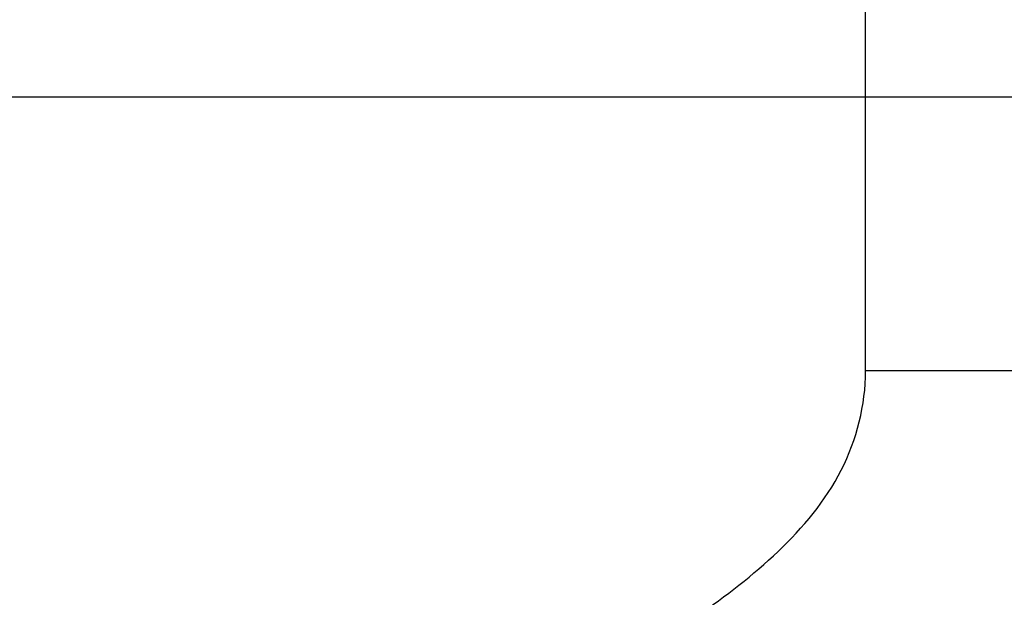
# Model space of a CAD drawing. Header units: millimetres. Extents: x 0 to 2550, y 0 to 1188.
# Tile 62 of 127: x 158 to 168, y 358 to 364. Entities that reach past the tile are written whole.
import ezdxf

# ---------------------------------------------------------------- set-up
doc = ezdxf.new("R2010")
doc.units = ezdxf.units.MM
doc.header["$LTSCALE"] = 46.255
for name, color, linetype in [('M2000801_PBL339', 7, 'CONTINUOUS'), ('M2000901_PBL385', 7, 'CONTINUOUS'), ('왼쪽_14_VBL337', 7, 'CONTINUOUS')]:
    doc.layers.add(name, color=color, linetype=linetype)

# ---------------------------------------------------------------- blocks, each defined once
blk = doc.blocks.new('M2000801_PBL339', base_point=(136.298, 370.139))
at = {"layer": 'M2000801_PBL339', "color": 2}
blk.add_line((166.225, 363.139), (166.225, 373.139), dxfattribs=at)
at = {"layer": 'M2000801_PBL339', "color": 7}
blk.add_line((105.411, 363.139), (169.645, 363.139), dxfattribs=at)
blk = doc.blocks.new('M2000901_PBL385', base_point=(158.892, 351.339))
at = {"layer": 'M2000901_PBL385', "color": 7}
blk.add_line((138.401, 363.139), (169.636, 363.139), dxfattribs=at)
at = {"layer": 'M2000901_PBL385', "color": 2}
for p, q in [((166.225, 360.339), (166.225, 363.139)), ((178.577, 360.339), (166.225, 360.339))]:
    blk.add_line(p, q, dxfattribs=at)
blk.add_open_spline([(160.58, 354.452), (160.695, 354.782), (161.07, 355.396), (161.852, 356.109), (162.723, 356.708), (163.623, 357.259), (164.516, 357.823), (165.354, 358.464), (166.045, 359.28), (166.225, 359.99), (166.225, 360.339)], degree=3, knots=[0, 0, 0, 0, 0.124584, 0.249777, 0.375136, 0.500494, 0.625945, 0.751105, 0.875871, 1, 1, 1, 1], dxfattribs=at)
blk = doc.blocks.new('왼쪽_14_VBL337', base_point=(137.99, 314.428))
at = {"layer": 'M2000801_PBL339'}
blk.add_blockref('M2000801_PBL339', (136.298, 370.139), dxfattribs=at)
at = {"layer": 'M2000901_PBL385'}
blk.add_blockref('M2000901_PBL385', (158.892, 351.339), dxfattribs=at)

msp = doc.modelspace()

# ---------------------------------------------------------------- block references
at = {"layer": '왼쪽_14_VBL337'}
msp.add_blockref('왼쪽_14_VBL337', (137.9899, 314.4281), dxfattribs=at)

doc.saveas('drawing.dxf')
